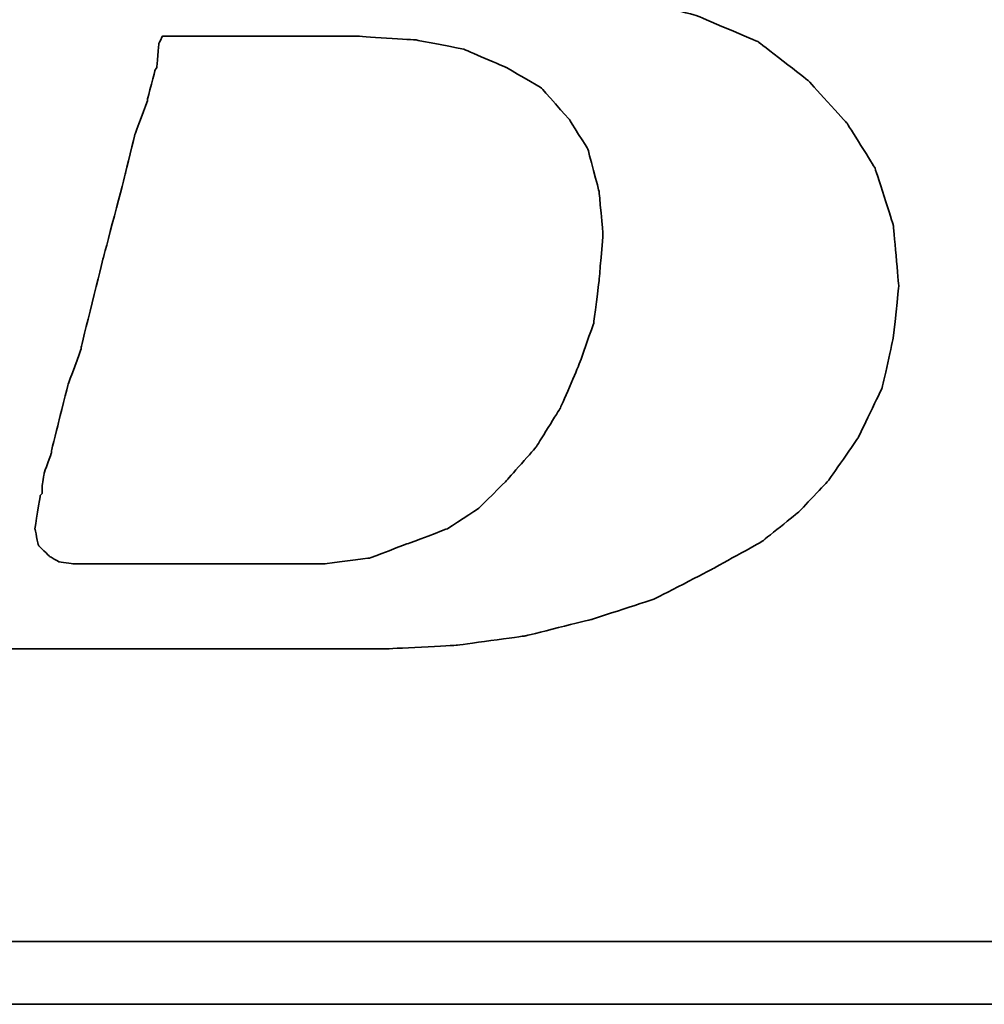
# Model space of a CAD drawing. Header units: millimetres. Extents: x 2891 to 6329, y -1599 to 860.
# Tile 232 of 256: x 3690.18 to 3693.69, y -218.38 to -214.8. Entities that reach past the tile are written whole.
import ezdxf

# ---------------------------------------------------------------- set-up
doc = ezdxf.new("R2010")
doc.units = ezdxf.units.MM
doc.layers.add('DIM', color=4, linetype='CONTINUOUS')
doc.layers.add('layer 1', color=7, linetype='CONTINUOUS')

# ---------------------------------------------------------------- blocks, each defined once
blk = doc.blocks.new('TBI MOTION logo(完整正式版)')
at = {"layer": 'layer 1', "color": 22, "lineweight": 35}
for points, knots in [([(-64.65375, -6.86375), (-64.65375, -6.86375), (-64.84375, -7.29625), (-64.84375, -7.29625), (-64.84375, -7.29625), (-64.84375, -7.29625), (-64.86875, -7.34375), (-64.86875, -7.34375), (-64.86875, -7.34375), (-64.86875, -7.34375), (-64.86875, -7.36875), (-64.86875, -7.36875), (-64.86875, -7.36875), (-64.86875, -7.36875), (-65.15375, -7.65375), (-65.15375, -7.65375), (-65.15375, -7.65375), (-65.15375, -7.65375), (-65.17875, -7.65375), (-65.17875, -7.65375), (-65.17875, -7.65375), (-65.17875, -7.65375), (-65.20375, -7.67875), (-65.20375, -7.67875), (-65.20375, -7.67875), (-65.20375, -7.67875), (-65.58875, -7.87125), (-65.58875, -7.87125), (-65.58875, -7.87125), (-65.58875, -7.87125), (-65.63375, -7.87125), (-65.63375, -7.87125), (-65.63375, -7.87125), (-65.63375, -7.87125), (-65.65875, -7.89375), (-65.65875, -7.89375), (-65.65875, -7.89375), (-65.65875, -7.89375), (-66.09375, -7.94375), (-66.09375, -7.94375), (-66.09375, -7.94375), (-66.09375, -7.94375), (-66.11375, -7.94375), (-66.11375, -7.94375), (-66.11375, -7.94375), (-66.11375, -7.94375), (-66.16375, -7.94375), (-66.16375, -7.94375), (-66.16375, -7.94375), (-66.16375, -7.94375), (-66.30875, -7.94375), (-66.30875, -7.94375), (-66.30875, -7.94375), (-66.30875, -7.94375), (-66.69375, -7.94375), (-66.69375, -7.94375), (-66.69375, -7.94375), (-66.69375, -7.94375), (-67.07375, -7.94375), (-67.07375, -7.94375), (-67.07375, -7.94375), (-67.07375, -7.94375), (-67.12375, -7.94375), (-67.12375, -7.94375), (-67.12375, -7.94375), (-67.12375, -7.94375), (-67.12375, -7.96625), (-67.12375, -7.96625), (-67.12375, -7.96625), (-67.12375, -7.96625), (-67.14875, -7.99125), (-67.14875, -7.99125), (-67.14875, -7.99125), (-67.14875, -7.99125), (-67.24375, -8.34875), (-67.24375, -8.34875), (-67.24375, -8.34875), (-67.24375, -8.34875), (-67.31375, -8.68625), (-67.31375, -8.68625), (-67.31375, -8.68625), (-67.31375, -8.68625), (-67.26875, -8.68625), (-67.26875, -8.68625), (-67.26875, -8.68625), (-67.26875, -8.68625), (-67.07375, -8.68625), (-67.07375, -8.68625), (-67.07375, -8.68625), (-67.07375, -8.68625), (-66.54875, -8.68625), (-66.54875, -8.68625), (-66.54875, -8.68625), (-66.54875, -8.68625), (-65.82625, -8.68625), (-65.82625, -8.68625), (-65.82625, -8.68625), (-65.82625, -8.68625), (-65.01375, -8.68625), (-65.01375, -8.68625), (-65.01375, -8.68625), (-65.01375, -8.68625), (-64.05375, -8.68625), (-64.05375, -8.68625), (-64.05375, -8.68625), (-64.05375, -8.68625), (-62.08375, -8.68625), (-62.08375, -8.68625), (-62.08375, -8.68625), (-62.08375, -8.68625), (-60.06875, -8.68625), (-60.06875, -8.68625), (-60.06875, -8.68625), (-60.06875, -8.68625), (-59.10875, -8.68625), (-59.10875, -8.68625), (-59.10875, -8.68625), (-59.10875, -8.68625), (-58.29375, -8.68625), (-58.29375, -8.68625), (-58.29375, -8.68625), (-58.29375, -8.68625), (-57.57375, -8.68625), (-57.57375, -8.68625), (-57.57375, -8.68625), (-57.57375, -8.68625), (-57.04875, -8.68625), (-57.04875, -8.68625), (-57.04875, -8.68625), (-57.04875, -8.68625), (-56.85375, -8.68625), (-56.85375, -8.68625), (-56.85375, -8.68625), (-56.85375, -8.68625), (-56.70875, -8.68625), (-56.70875, -8.68625), (-56.70875, -8.68625), (-56.70875, -8.68625), (-56.61375, -8.68625), (-56.61375, -8.68625), (-56.61375, -8.68625), (-56.61375, -8.68625), (-56.56875, -8.68625), (-56.56875, -8.68625), (-56.56875, -8.68625), (-56.56875, -8.68625), (-55.65375, -8.63875), (-55.65375, -8.63875), (-55.65375, -8.63875), (-55.65375, -8.63875), (-54.76875, -8.51875), (-54.76875, -8.51875), (-54.76875, -8.51875), (-54.76875, -8.51875), (-53.90375, -8.30375), (-53.90375, -8.30375), (-53.90375, -8.30375), (-53.90375, -8.30375), (-53.08875, -8.03875), (-53.08875, -8.03875), (-53.08875, -8.03875), (-53.08875, -8.03875), (-52.34375, -7.65375), (-52.34375, -7.65375), (-52.34375, -7.65375), (-52.34375, -7.65375), (-51.69875, -7.29625), (-51.69875, -7.29625), (-51.69875, -7.29625), (-51.69875, -7.29625), (-51.21875, -6.91125), (-51.21875, -6.91125), (-51.21875, -6.91125), (-51.21875, -6.91125), (-50.83375, -6.50375), (-50.83375, -6.50375), (-50.83375, -6.50375), (-50.83375, -6.50375), (-50.44875, -5.94875), (-50.44875, -5.94875), (-50.44875, -5.94875), (-50.44875, -5.94875), (-50.13875, -5.30375), (-50.13875, -5.30375), (-50.13875, -5.30375), (-50.13875, -5.30375), (-49.99375, -4.65375), (-49.99375, -4.65375), (-49.99375, -4.65375), (-49.99375, -4.65375), (-49.92375, -3.98375), (-49.92375, -3.98375), (-49.92375, -3.98375), (-49.92375, -3.98375), (-49.99375, -3.19374), (-49.99375, -3.19374), (-49.99375, -3.19374), (-49.99375, -3.19374), (-50.23374, -2.44874), (-50.23374, -2.44874), (-50.23374, -2.44874), (-50.23374, -2.44874), (-50.59375, -1.87374), (-50.59375, -1.87374), (-50.59375, -1.87374), (-50.59375, -1.87374), (-51.09875, -1.31874), (-51.09875, -1.31874), (-51.09875, -1.31874), (-51.09875, -1.31874), (-51.74375, -0.81875), (-51.74375, -0.81875), (-51.74375, -0.81875), (-51.74375, -0.81875), (-52.53875, -0.48125), (-52.53875, -0.48125), (-52.53875, -0.48125), (-52.53875, -0.48125), (-53.47375, -0.21875), (-53.47375, -0.21875), (-53.47375, -0.21875), (-53.47375, -0.21875), (-54.52875, -0.04874), (-54.52875, -0.04874), (-54.52875, -0.04874), (-54.52875, -0.04874), (-55.65375, 0.12125), (-55.65375, 0.12125), (-55.65375, 0.12125), (-55.65375, 0.12125), (-54.50375, 0.28624), (-54.50375, 0.28624), (-54.50375, 0.28624), (-54.50375, 0.28624), (-53.83375, 0.38124), (-53.83375, 0.38124), (-53.83375, 0.38124), (-53.83375, 0.38124), (-53.18375, 0.50125), (-53.18375, 0.50125), (-53.18375, 0.50125), (-53.18375, 0.50125), (-52.55875, 0.66874), (-52.55875, 0.66874), (-52.55875, 0.66874), (-52.55875, 0.66874), (-52.03375, 0.86124), (-52.03375, 0.86124), (-52.03375, 0.86124), (-52.03375, 0.86124), (-51.50374, 1.03124), (-51.50374, 1.03124), (-51.50374, 1.03124), (-51.50374, 1.03124), (-51.09875, 1.27125), (-51.09875, 1.27125), (-51.09875, 1.27125), (-51.09875, 1.27125), (-50.71375, 1.48624), (-50.71375, 1.48624), (-50.71375, 1.48624), (-50.71375, 1.48624), (-50.37625, 1.77625), (-50.37625, 1.77625), (-50.37625, 1.77625), (-50.37625, 1.77625), (-49.82375, 2.37625), (-49.82375, 2.37625), (-49.82375, 2.37625), (-49.82375, 2.37625), (-49.41875, 2.99625), (-49.41875, 2.99625), (-49.41875, 2.99625), (-49.41875, 2.99625), (-49.22375, 3.76625), (-49.22375, 3.76625), (-49.22375, 3.76625), (-49.22375, 3.76625), (-49.15375, 4.50874), (-49.15375, 4.50874), (-49.15375, 4.50874), (-49.15375, 4.50874), (-49.20375, 5.25125), (-49.20375, 5.25125), (-49.20375, 5.25125), (-49.20375, 5.25125), (-49.41875, 5.92625), (-49.41875, 5.92625), (-49.41875, 5.92625), (-49.41875, 5.92625), (-49.77875, 6.47625), (-49.77875, 6.47625), (-49.77875, 6.47625), (-49.77875, 6.47625), (-50.33125, 7.02624), (-50.33125, 7.02624), (-50.33125, 7.02624), (-50.33125, 7.02624), (-51.00125, 7.43625), (-51.00125, 7.43625), (-51.00125, 7.43625), (-51.00125, 7.43625), (-51.79375, 7.72625), (-51.79375, 7.72625), (-51.79375, 7.72625), (-51.79375, 7.72625), (-52.72875, 7.89124), (-52.72875, 7.89124), (-52.72875, 7.89124), (-52.72875, 7.89124), (-53.83375, 7.98625), (-53.83375, 7.98625), (-53.83375, 7.98625), (-53.83375, 7.98625), (-53.92875, 7.98625), (-53.92875, 7.98625), (-53.92875, 7.98625), (-53.92875, 7.98625), (-54.26375, 7.98625), (-54.26375, 7.98625), (-54.26375, 7.98625), (-54.26375, 7.98625), (-54.74375, 7.98625), (-54.74375, 7.98625), (-54.74375, 7.98625), (-54.74375, 7.98625), (-55.36875, 7.98625), (-55.36875, 7.98625), (-55.36875, 7.98625), (-55.36875, 7.98625), (-56.13375, 7.98625), (-56.13375, 7.98625), (-56.13375, 7.98625), (-56.13375, 7.98625), (-56.94875, 7.98625), (-56.94875, 7.98625), (-56.94875, 7.98625), (-56.94875, 7.98625), (-58.77625, 7.98625), (-58.77625, 7.98625), (-58.77625, 7.98625), (-58.77625, 7.98625), (-60.59875, 7.98625), (-60.59875, 7.98625), (-60.59875, 7.98625), (-60.59875, 7.98625), (-61.41375, 7.98625), (-61.41375, 7.98625), (-61.41375, 7.98625), (-61.41375, 7.98625), (-62.17875, 7.98625), (-62.17875, 7.98625), (-62.17875, 7.98625), (-62.17875, 7.98625), (-62.80375, 7.98625), (-62.80375, 7.98625), (-62.80375, 7.98625), (-62.80375, 7.98625), (-63.30625, 7.98625), (-63.30625, 7.98625), (-63.30625, 7.98625), (-63.30625, 7.98625), (-63.57375, 7.98625), (-63.57375, 7.98625), (-63.57375, 7.98625), (-63.57375, 7.98625), (-63.57375, 7.96375), (-63.57375, 7.96375), (-63.57375, 7.96375), (-63.57375, 7.96375), (-63.59875, 7.94125), (-63.59875, 7.94125), (-63.59875, 7.94125), (-63.59875, 7.94125), (-63.69375, 7.55625), (-63.69375, 7.55625), (-63.69375, 7.55625), (-63.69375, 7.55625), (-63.76375, 7.24624), (-63.76375, 7.24624), (-63.76375, 7.24624), (-63.76375, 7.24624), (-63.23875, 7.24624), (-63.23875, 7.24624), (-63.23875, 7.24624), (-63.23875, 7.24624), (-62.75875, 7.24624), (-62.75875, 7.24624), (-62.75875, 7.24624), (-62.75875, 7.24624), (-62.61125, 7.24624), (-62.61125, 7.24624), (-62.61125, 7.24624), (-62.61125, 7.24624), (-62.56625, 7.24624), (-62.56625, 7.24624), (-62.56625, 7.24624), (-62.56625, 7.24624), (-62.22875, 7.24624), (-62.22875, 7.24624), (-62.22875, 7.24624), (-62.22875, 7.24624), (-62.20375, 7.24624), (-62.20375, 7.24624), (-62.20375, 7.24624), (-62.20375, 7.24624), (-62.17875, 7.21875), (-62.17875, 7.21875), (-62.17875, 7.21875), (-62.17875, 7.21875), (-61.96375, 7.17125), (-61.96375, 7.17125), (-61.96375, 7.17125), (-61.96375, 7.17125), (-61.72375, 7.12624), (-61.72375, 7.12624), (-61.72375, 7.12624), (-61.72375, 7.12624), (-61.70375, 7.12624), (-61.70375, 7.12624), (-61.70375, 7.12624), (-61.70375, 7.12624), (-61.55875, 7.07624), (-61.55875, 7.07624), (-61.55875, 7.07624), (-61.55875, 7.07624), (-61.50875, 7.07624), (-61.50875, 7.07624), (-61.50875, 7.07624), (-61.50875, 7.07624), (-61.48375, 7.02624), (-61.48375, 7.02624), (-61.48375, 7.02624), (-61.48375, 7.02624), (-61.31875, 6.83375), (-61.31875, 6.83375), (-61.31875, 6.83375), (-61.31875, 6.83375), (-61.29375, 6.81125), (-61.29375, 6.81125), (-61.29375, 6.81125), (-61.29375, 6.81125), (-61.29375, 6.78625), (-61.29375, 6.78625), (-61.29375, 6.78625), (-61.29375, 6.78625), (-61.19875, 6.50124), (-61.19875, 6.50124), (-61.19875, 6.50124), (-61.19875, 6.50124), (-61.17375, 6.45124), (-61.17375, 6.45124), (-61.17375, 6.45124), (-61.17375, 6.45124), (-61.19875, 6.40625), (-61.19875, 6.40625), (-61.19875, 6.40625), (-61.19875, 6.40625), (-61.26875, 5.99624), (-61.26875, 5.99624), (-61.26875, 5.99624), (-61.26875, 5.99624), (-61.26875, 5.85125), (-61.26875, 5.85125), (-61.26875, 5.85125), (-61.26875, 5.85125), (-61.26875, 5.82625), (-61.26875, 5.82625), (-61.26875, 5.82625), (-61.26875, 5.82625), (-61.29375, 5.80625), (-61.29375, 5.80625), (-61.29375, 5.80625), (-61.29375, 5.80625), (-61.34125, 5.66125), (-61.34125, 5.66125), (-61.34125, 5.66125), (-61.34125, 5.66125), (-61.41375, 5.44625), (-61.41375, 5.44625), (-61.41375, 5.44625), (-61.41375, 5.44625), (-61.48375, 5.15625), (-61.48375, 5.15625), (-61.48375, 5.15625), (-61.48375, 5.15625), (-61.58375, 4.82124), (-61.58375, 4.82124), (-61.58375, 4.82124), (-61.58375, 4.82124), (-61.79875, 4.00375), (-61.79875, 4.00375), (-61.79875, 4.00375), (-61.79875, 4.00375), (-62.05875, 2.99625), (-62.05875, 2.99625), (-62.05875, 2.99625), (-62.05875, 2.99625), (-62.34875, 1.91625), (-62.34875, 1.91625), (-62.34875, 1.91625), (-62.34875, 1.91625), (-62.97375, -0.41124), (-62.97375, -0.41124), (-62.97375, -0.41124), (-62.97375, -0.41124), (-63.59875, -2.75875), (-63.59875, -2.75875), (-63.59875, -2.75875), (-63.59875, -2.75875), (-63.88375, -3.86374), (-63.88375, -3.86374), (-63.88375, -3.86374), (-63.88375, -3.86374), (-64.14875, -4.82374), (-64.14875, -4.82374), (-64.14875, -4.82374), (-64.14875, -4.82374), (-64.36375, -5.64125), (-64.36375, -5.64125), (-64.36375, -5.64125), (-64.36375, -5.64125), (-64.43625, -5.97625), (-64.43625, -5.97625), (-64.43625, -5.97625), (-64.43625, -5.97625), (-64.50875, -6.28625), (-64.50875, -6.28625), (-64.50875, -6.28625), (-64.50875, -6.28625), (-64.50875, -6.30875), (-64.50875, -6.30875), (-64.50875, -6.30875), (-64.50875, -6.30875), (-64.57875, -6.50375), (-64.57875, -6.50375), (-64.57875, -6.50375), (-64.57875, -6.50375), (-64.62875, -6.69625), (-64.62875, -6.69625), (-64.62875, -6.69625), (-64.62875, -6.69625), (-64.62875, -6.76875), (-64.62875, -6.76875), (-64.62875, -6.76875), (-64.62875, -6.76875), (-64.62875, -6.81375), (-64.62875, -6.81375), (-64.62875, -6.81375), (-64.62875, -6.81375), (-64.62875, -6.83875), (-64.62875, -6.83875), (-64.62875, -6.83875), (-64.62875, -6.83875), (-64.65375, -6.86375), (-64.65375, -6.86375)], [0, 0, 0, 0, 0.00719424, 0.00719424, 0.00719424, 0.00719425, 0.01438849, 0.01438849, 0.01438849, 0.0143885, 0.02158273, 0.02158273, 0.02158273, 0.02158274, 0.02877698, 0.02877698, 0.02877698, 0.02877699, 0.03597122, 0.03597122, 0.03597122, 0.03597123, 0.04316547, 0.04316547, 0.04316547, 0.04316548, 0.05035971, 0.05035971, 0.05035971, 0.05035972, 0.05755396, 0.05755396, 0.05755396, 0.05755397, 0.0647482, 0.0647482, 0.0647482, 0.06474821, 0.07194245, 0.07194245, 0.07194245, 0.07194246, 0.07913669, 0.07913669, 0.07913669, 0.0791367, 0.08633094, 0.08633094, 0.08633094, 0.08633095, 0.09352518, 0.09352518, 0.09352518, 0.09352519, 0.10071942, 0.10071942, 0.10071942, 0.10071943, 0.10791367, 0.10791367, 0.10791367, 0.10791368, 0.11510791, 0.11510791, 0.11510791, 0.11510792, 0.12230216, 0.12230216, 0.12230216, 0.12230217, 0.1294964, 0.1294964, 0.1294964, 0.12949641, 0.13669065, 0.13669065, 0.13669065, 0.13669066, 0.14388489, 0.14388489, 0.14388489, 0.1438849, 0.15107914, 0.15107914, 0.15107914, 0.15107915, 0.15827338, 0.15827338, 0.15827338, 0.15827339, 0.16546763, 0.16546763, 0.16546763, 0.16546764, 0.17266187, 0.17266187, 0.17266187, 0.17266188, 0.17985612, 0.17985612, 0.17985612, 0.17985613, 0.18705036, 0.18705036, 0.18705036, 0.18705037, 0.1942446, 0.1942446, 0.1942446, 0.19424461, 0.20143885, 0.20143885, 0.20143885, 0.20143886, 0.20863309, 0.20863309, 0.20863309, 0.2086331, 0.21582734, 0.21582734, 0.21582734, 0.21582735, 0.22302158, 0.22302158, 0.22302158, 0.22302159, 0.23021583, 0.23021583, 0.23021583, 0.23021584, 0.23741007, 0.23741007, 0.23741007, 0.23741008, 0.24460432, 0.24460432, 0.24460432, 0.24460433, 0.25179856, 0.25179856, 0.25179856, 0.25179857, 0.25899281, 0.25899281, 0.25899281, 0.25899282, 0.26618705, 0.26618705, 0.26618705, 0.26618706, 0.27338129, 0.27338129, 0.27338129, 0.2733813, 0.28057554, 0.28057554, 0.28057554, 0.28057555, 0.28776978, 0.28776978, 0.28776978, 0.28776979, 0.29496403, 0.29496403, 0.29496403, 0.29496404, 0.30215827, 0.30215827, 0.30215827, 0.30215828, 0.30935252, 0.30935252, 0.30935252, 0.30935253, 0.31654676, 0.31654676, 0.31654676, 0.31654677, 0.32374101, 0.32374101, 0.32374101, 0.32374102, 0.33093525, 0.33093525, 0.33093525, 0.33093526, 0.3381295, 0.3381295, 0.3381295, 0.33812951, 0.34532374, 0.34532374, 0.34532374, 0.34532375, 0.35251799, 0.35251799, 0.35251799, 0.352518, 0.35971223, 0.35971223, 0.35971223, 0.35971224, 0.36690647, 0.36690647, 0.36690647, 0.36690648, 0.37410072, 0.37410072, 0.37410072, 0.37410073, 0.38129496, 0.38129496, 0.38129496, 0.38129497, 0.38848921, 0.38848921, 0.38848921, 0.38848922, 0.39568345, 0.39568345, 0.39568345, 0.39568346, 0.4028777, 0.4028777, 0.4028777, 0.40287771, 0.41007194, 0.41007194, 0.41007194, 0.41007195, 0.41726619, 0.41726619, 0.41726619, 0.4172662, 0.42446043, 0.42446043, 0.42446043, 0.42446044, 0.43165468, 0.43165468, 0.43165468, 0.43165469, 0.43884892, 0.43884892, 0.43884892, 0.43884893, 0.44604317, 0.44604317, 0.44604317, 0.44604318, 0.45323741, 0.45323741, 0.45323741, 0.45323742, 0.46043165, 0.46043165, 0.46043165, 0.46043166, 0.4676259, 0.4676259, 0.4676259, 0.46762591, 0.47482014, 0.47482014, 0.47482014, 0.47482015, 0.48201439, 0.48201439, 0.48201439, 0.4820144, 0.48920863, 0.48920863, 0.48920863, 0.48920864, 0.49640288, 0.49640288, 0.49640288, 0.49640289, 0.50359712, 0.50359712, 0.50359712, 0.50359713, 0.51079137, 0.51079137, 0.51079137, 0.51079138, 0.51798561, 0.51798561, 0.51798561, 0.51798562, 0.52517986, 0.52517986, 0.52517986, 0.52517987, 0.5323741, 0.5323741, 0.5323741, 0.53237411, 0.53956835, 0.53956835, 0.53956835, 0.53956836, 0.54676259, 0.54676259, 0.54676259, 0.5467626, 0.55395683, 0.55395683, 0.55395683, 0.55395684, 0.56115108, 0.56115108, 0.56115108, 0.56115109, 0.56834532, 0.56834532, 0.56834532, 0.56834533, 0.57553957, 0.57553957, 0.57553957, 0.57553958, 0.58273381, 0.58273381, 0.58273381, 0.58273382, 0.58992806, 0.58992806, 0.58992806, 0.58992807, 0.5971223, 0.5971223, 0.5971223, 0.59712231, 0.60431655, 0.60431655, 0.60431655, 0.60431656, 0.61151079, 0.61151079, 0.61151079, 0.6115108, 0.61870504, 0.61870504, 0.61870504, 0.61870505, 0.62589928, 0.62589928, 0.62589928, 0.62589929, 0.63309353, 0.63309353, 0.63309353, 0.63309354, 0.64028777, 0.64028777, 0.64028777, 0.64028778, 0.64748201, 0.64748201, 0.64748201, 0.64748202, 0.65467626, 0.65467626, 0.65467626, 0.65467627, 0.6618705, 0.6618705, 0.6618705, 0.66187051, 0.66906475, 0.66906475, 0.66906475, 0.66906476, 0.67625899, 0.67625899, 0.67625899, 0.676259, 0.68345324, 0.68345324, 0.68345324, 0.68345325, 0.69064748, 0.69064748, 0.69064748, 0.69064749, 0.69784173, 0.69784173, 0.69784173, 0.69784174, 0.70503597, 0.70503597, 0.70503597, 0.70503598, 0.71223022, 0.71223022, 0.71223022, 0.71223023, 0.71942446, 0.71942446, 0.71942446, 0.71942447, 0.72661871, 0.72661871, 0.72661871, 0.72661872, 0.73381295, 0.73381295, 0.73381295, 0.73381296, 0.74100719, 0.74100719, 0.74100719, 0.7410072, 0.74820144, 0.74820144, 0.74820144, 0.74820145, 0.75539568, 0.75539568, 0.75539568, 0.75539569, 0.76258993, 0.76258993, 0.76258993, 0.76258994, 0.76978417, 0.76978417, 0.76978417, 0.76978418, 0.77697842, 0.77697842, 0.77697842, 0.77697843, 0.78417266, 0.78417266, 0.78417266, 0.78417267, 0.79136691, 0.79136691, 0.79136691, 0.79136692, 0.79856115, 0.79856115, 0.79856115, 0.79856116, 0.8057554, 0.8057554, 0.8057554, 0.80575541, 0.81294964, 0.81294964, 0.81294964, 0.81294965, 0.82014388, 0.82014388, 0.82014388, 0.82014389, 0.82733813, 0.82733813, 0.82733813, 0.82733814, 0.83453237, 0.83453237, 0.83453237, 0.83453238, 0.84172662, 0.84172662, 0.84172662, 0.84172663, 0.84892086, 0.84892086, 0.84892086, 0.84892087, 0.85611511, 0.85611511, 0.85611511, 0.85611512, 0.86330935, 0.86330935, 0.86330935, 0.86330936, 0.8705036, 0.8705036, 0.8705036, 0.87050361, 0.87769784, 0.87769784, 0.87769784, 0.87769785, 0.88489209, 0.88489209, 0.88489209, 0.8848921, 0.89208633, 0.89208633, 0.89208633, 0.89208634, 0.89928058, 0.89928058, 0.89928058, 0.89928059, 0.90647482, 0.90647482, 0.90647482, 0.90647483, 0.91366906, 0.91366906, 0.91366906, 0.91366907, 0.92086331, 0.92086331, 0.92086331, 0.92086332, 0.92805755, 0.92805755, 0.92805755, 0.92805756, 0.9352518, 0.9352518, 0.9352518, 0.93525181, 0.94244604, 0.94244604, 0.94244604, 0.94244605, 0.94964029, 0.94964029, 0.94964029, 0.9496403, 0.95683453, 0.95683453, 0.95683453, 0.95683454, 0.96402878, 0.96402878, 0.96402878, 0.96402879, 0.97122302, 0.97122302, 0.97122302, 0.97122303, 0.97841727, 0.97841727, 0.97841727, 0.97841728, 0.98561151, 0.98561151, 0.98561151, 0.98561152, 0.99280576, 0.99280576, 0.99280576, 0.99280577, 1, 1, 1, 1]), ([(-61.03125, -6.57375), (-61.03125, -6.57375), (-61.03125, -6.67125), (-61.03125, -6.67125), (-61.03125, -6.67125), (-61.03125, -6.67125), (-61.05375, -6.69625), (-61.05375, -6.69625), (-61.05375, -6.69625), (-61.05375, -6.69625), (-61.12375, -7.12875), (-61.12375, -7.12875), (-61.12375, -7.12875), (-61.12375, -7.12875), (-61.07875, -7.34375), (-61.07875, -7.34375), (-61.07875, -7.34375), (-61.07875, -7.34375), (-60.93375, -7.48875), (-60.93375, -7.48875), (-60.93375, -7.48875), (-60.93375, -7.48875), (-60.81375, -7.55625), (-60.81375, -7.55625), (-60.81375, -7.55625), (-60.81375, -7.55625), (-60.62375, -7.58375), (-60.62375, -7.58375), (-60.62375, -7.58375), (-60.62375, -7.58375), (-60.30875, -7.58375), (-60.30875, -7.58375), (-60.30875, -7.58375), (-60.30875, -7.58375), (-59.97375, -7.58375), (-59.97375, -7.58375), (-59.97375, -7.58375), (-59.97375, -7.58375), (-59.87875, -7.58375), (-59.87875, -7.58375), (-59.87875, -7.58375), (-59.87875, -7.58375), (-59.63625, -7.58375), (-59.63625, -7.58375), (-59.63625, -7.58375), (-59.63625, -7.58375), (-58.96875, -7.58375), (-58.96875, -7.58375), (-58.96875, -7.58375), (-58.96875, -7.58375), (-58.29375, -7.58375), (-58.29375, -7.58375), (-58.29375, -7.58375), (-58.29375, -7.58375), (-58.05375, -7.58375), (-58.05375, -7.58375), (-58.05375, -7.58375), (-58.05375, -7.58375), (-57.98375, -7.58375), (-57.98375, -7.58375), (-57.98375, -7.58375), (-57.98375, -7.58375), (-57.35875, -7.58375), (-57.35875, -7.58375), (-57.35875, -7.58375), (-57.35875, -7.58375), (-56.78375, -7.50875), (-56.78375, -7.50875), (-56.78375, -7.50875), (-56.78375, -7.50875), (-56.27875, -7.31875), (-56.27875, -7.31875), (-56.27875, -7.31875), (-56.27875, -7.31875), (-55.77375, -7.12875), (-55.77375, -7.12875), (-55.77375, -7.12875), (-55.77375, -7.12875), (-55.36875, -6.86375), (-55.36875, -6.86375), (-55.36875, -6.86375), (-55.36875, -6.86375), (-55.00875, -6.50375), (-55.00875, -6.50375), (-55.00875, -6.50375), (-55.00875, -6.50375), (-54.62375, -6.06875), (-54.62375, -6.06875), (-54.62375, -6.06875), (-54.62375, -6.06875), (-54.31375, -5.56875), (-54.31375, -5.56875), (-54.31375, -5.56875), (-54.31375, -5.56875), (-54.07375, -5.01625), (-54.07375, -5.01625), (-54.07375, -5.01625), (-54.07375, -5.01625), (-53.87875, -4.46374), (-53.87875, -4.46374), (-53.87875, -4.46374), (-53.87875, -4.46374), (-53.80875, -3.91375), (-53.80875, -3.91375), (-53.80875, -3.91375), (-53.80875, -3.91375), (-53.75875, -3.31375), (-53.75875, -3.31375), (-53.75875, -3.31375), (-53.75875, -3.31375), (-53.80875, -2.75875), (-53.80875, -2.75875), (-53.80875, -2.75875), (-53.80875, -2.75875), (-53.95375, -2.20875), (-53.95375, -2.20875), (-53.95375, -2.20875), (-53.95375, -2.20875), (-54.19375, -1.82625), (-54.19375, -1.82625), (-54.19375, -1.82625), (-54.19375, -1.82625), (-54.55375, -1.41875), (-54.55375, -1.41875), (-54.55375, -1.41875), (-54.55375, -1.41875), (-55.00875, -1.15125), (-55.00875, -1.15125), (-55.00875, -1.15125), (-55.00875, -1.15125), (-55.56125, -0.91375), (-55.56125, -0.91375), (-55.56125, -0.91375), (-55.56125, -0.91375), (-56.18125, -0.79375), (-56.18125, -0.79375), (-56.18125, -0.79375), (-56.18125, -0.79375), (-56.94875, -0.74374), (-56.94875, -0.74374), (-56.94875, -0.74374), (-56.94875, -0.74374), (-56.99875, -0.74374), (-56.99875, -0.74374), (-56.99875, -0.74374), (-56.99875, -0.74374), (-57.09375, -0.74374), (-57.09375, -0.74374), (-57.09375, -0.74374), (-57.09375, -0.74374), (-57.38375, -0.74374), (-57.38375, -0.74374), (-57.38375, -0.74374), (-57.38375, -0.74374), (-57.76875, -0.74374), (-57.76875, -0.74374), (-57.76875, -0.74374), (-57.76875, -0.74374), (-58.24625, -0.74374), (-58.24625, -0.74374), (-58.24625, -0.74374), (-58.24625, -0.74374), (-58.72875, -0.74374), (-58.72875, -0.74374), (-58.72875, -0.74374), (-58.72875, -0.74374), (-59.20875, -0.74374), (-59.20875, -0.74374), (-59.20875, -0.74374), (-59.20875, -0.74374), (-59.46875, -0.74374), (-59.46875, -0.74374), (-59.46875, -0.74374), (-59.46875, -0.74374), (-59.51625, -0.83875), (-59.51625, -0.83875), (-59.51625, -0.83875), (-59.51625, -0.83875), (-59.54375, -1.15125), (-59.54375, -1.15125), (-59.54375, -1.15125), (-59.54375, -1.15125), (-59.56375, -1.17874), (-59.56375, -1.17874), (-59.56375, -1.17874), (-59.56375, -1.17874), (-59.66375, -1.55875), (-59.66375, -1.55875), (-59.66375, -1.55875), (-59.66375, -1.55875), (-59.66375, -1.58375), (-59.66375, -1.58375), (-59.66375, -1.58375), (-59.66375, -1.58375), (-59.82875, -2.01874), (-59.82875, -2.01874), (-59.82875, -2.01874), (-59.82875, -2.01874), (-59.94875, -2.52125), (-59.94875, -2.52125), (-59.94875, -2.52125), (-59.94875, -2.52125), (-60.23875, -3.62375), (-60.23875, -3.62375), (-60.23875, -3.62375), (-60.23875, -3.62375), (-60.52375, -4.77624), (-60.52375, -4.77624), (-60.52375, -4.77624), (-60.52375, -4.77624), (-60.52375, -4.79874), (-60.52375, -4.79874), (-60.52375, -4.79874), (-60.52375, -4.79874), (-60.69125, -5.25375), (-60.69125, -5.25375), (-60.69125, -5.25375), (-60.69125, -5.25375), (-60.81375, -5.73625), (-60.81375, -5.73625), (-60.81375, -5.73625), (-60.81375, -5.73625), (-60.90875, -6.11875), (-60.90875, -6.11875), (-60.90875, -6.11875), (-60.90875, -6.11875), (-60.90875, -6.14375), (-60.90875, -6.14375), (-60.90875, -6.14375), (-60.90875, -6.14375), (-61.00375, -6.40875), (-61.00375, -6.40875), (-61.00375, -6.40875), (-61.00375, -6.40875), (-61.03125, -6.57375), (-61.03125, -6.57375)], [0, 0, 0, 0, 0.01694915, 0.01694915, 0.01694915, 0.01694916, 0.03389831, 0.03389831, 0.03389831, 0.03389832, 0.05084746, 0.05084746, 0.05084746, 0.05084747, 0.06779661, 0.06779661, 0.06779661, 0.06779662, 0.08474576, 0.08474576, 0.08474576, 0.08474577, 0.10169492, 0.10169492, 0.10169492, 0.10169493, 0.11864407, 0.11864407, 0.11864407, 0.11864408, 0.13559322, 0.13559322, 0.13559322, 0.13559323, 0.15254237, 0.15254237, 0.15254237, 0.15254238, 0.16949153, 0.16949153, 0.16949153, 0.16949154, 0.18644068, 0.18644068, 0.18644068, 0.18644069, 0.20338983, 0.20338983, 0.20338983, 0.20338984, 0.22033898, 0.22033898, 0.22033898, 0.22033899, 0.23728814, 0.23728814, 0.23728814, 0.23728815, 0.25423729, 0.25423729, 0.25423729, 0.2542373, 0.27118644, 0.27118644, 0.27118644, 0.27118645, 0.28813559, 0.28813559, 0.28813559, 0.2881356, 0.30508475, 0.30508475, 0.30508475, 0.30508476, 0.3220339, 0.3220339, 0.3220339, 0.32203391, 0.33898305, 0.33898305, 0.33898305, 0.33898306, 0.3559322, 0.3559322, 0.3559322, 0.35593221, 0.37288136, 0.37288136, 0.37288136, 0.37288137, 0.38983051, 0.38983051, 0.38983051, 0.38983052, 0.40677966, 0.40677966, 0.40677966, 0.40677967, 0.42372881, 0.42372881, 0.42372881, 0.42372882, 0.44067797, 0.44067797, 0.44067797, 0.44067798, 0.45762712, 0.45762712, 0.45762712, 0.45762713, 0.47457627, 0.47457627, 0.47457627, 0.47457628, 0.49152542, 0.49152542, 0.49152542, 0.49152543, 0.50847458, 0.50847458, 0.50847458, 0.50847459, 0.52542373, 0.52542373, 0.52542373, 0.52542374, 0.54237288, 0.54237288, 0.54237288, 0.54237289, 0.55932203, 0.55932203, 0.55932203, 0.55932204, 0.57627119, 0.57627119, 0.57627119, 0.5762712, 0.59322034, 0.59322034, 0.59322034, 0.59322035, 0.61016949, 0.61016949, 0.61016949, 0.6101695, 0.62711864, 0.62711864, 0.62711864, 0.62711865, 0.6440678, 0.6440678, 0.6440678, 0.64406781, 0.66101695, 0.66101695, 0.66101695, 0.66101696, 0.6779661, 0.6779661, 0.6779661, 0.67796611, 0.69491525, 0.69491525, 0.69491525, 0.69491526, 0.71186441, 0.71186441, 0.71186441, 0.71186442, 0.72881356, 0.72881356, 0.72881356, 0.72881357, 0.74576271, 0.74576271, 0.74576271, 0.74576272, 0.76271186, 0.76271186, 0.76271186, 0.76271187, 0.77966102, 0.77966102, 0.77966102, 0.77966103, 0.79661017, 0.79661017, 0.79661017, 0.79661018, 0.81355932, 0.81355932, 0.81355932, 0.81355933, 0.83050847, 0.83050847, 0.83050847, 0.83050848, 0.84745763, 0.84745763, 0.84745763, 0.84745764, 0.86440678, 0.86440678, 0.86440678, 0.86440679, 0.88135593, 0.88135593, 0.88135593, 0.88135594, 0.89830508, 0.89830508, 0.89830508, 0.89830509, 0.91525424, 0.91525424, 0.91525424, 0.91525425, 0.93220339, 0.93220339, 0.93220339, 0.9322034, 0.94915254, 0.94915254, 0.94915254, 0.94915255, 0.96610169, 0.96610169, 0.96610169, 0.9661017, 0.98305085, 0.98305085, 0.98305085, 0.98305086, 1, 1, 1, 1]), ([(75.90875, -9.47875), (75.90875, -9.47875), (75.90875, -12.28625), (75.90875, -12.28625), (75.90875, -12.28625), (75.90875, -12.28625), (75.90875, -12.47875), (75.90875, -12.47875), (75.90875, -12.47875), (75.90875, -12.47875), (75.71625, -12.47875), (75.71625, -12.47875), (75.71625, -12.47875), (75.71625, -12.47875), (-88.32875, -12.47875), (-88.32875, -12.47875), (-88.32875, -12.47875), (-88.32875, -12.47875), (-88.32875, -13.29375), (-88.32875, -13.29375), (-88.32875, -13.29375), (-88.32875, -13.29375), (82.89125, -13.29375), (82.89125, -13.29375), (82.89125, -13.29375), (82.89125, -13.29375), (75.90875, -9.47875), (75.90875, -9.47875)], [0, 0, 0, 0, 0.14285714, 0.14285714, 0.14285714, 0.14285715, 0.28571429, 0.28571429, 0.28571429, 0.2857143, 0.42857143, 0.42857143, 0.42857143, 0.42857144, 0.57142857, 0.57142857, 0.57142857, 0.57142858, 0.71428571, 0.71428571, 0.71428571, 0.71428572, 0.85714286, 0.85714286, 0.85714286, 0.85714287, 1, 1, 1, 1])]:
    blk.add_open_spline(points, degree=3, knots=knots, dxfattribs=at)

msp = doc.modelspace()

# ---------------------------------------------------------------- block references
at = {"layer": 'DIM', "color": 7, "xscale": 0.2802190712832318, "yscale": 0.2802190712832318, "zscale": 0.2802190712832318}
msp.add_blockref('TBI MOTION logo(完整正式版)', (3707.3665, -214.6534), dxfattribs=at)

doc.saveas('drawing.dxf')
